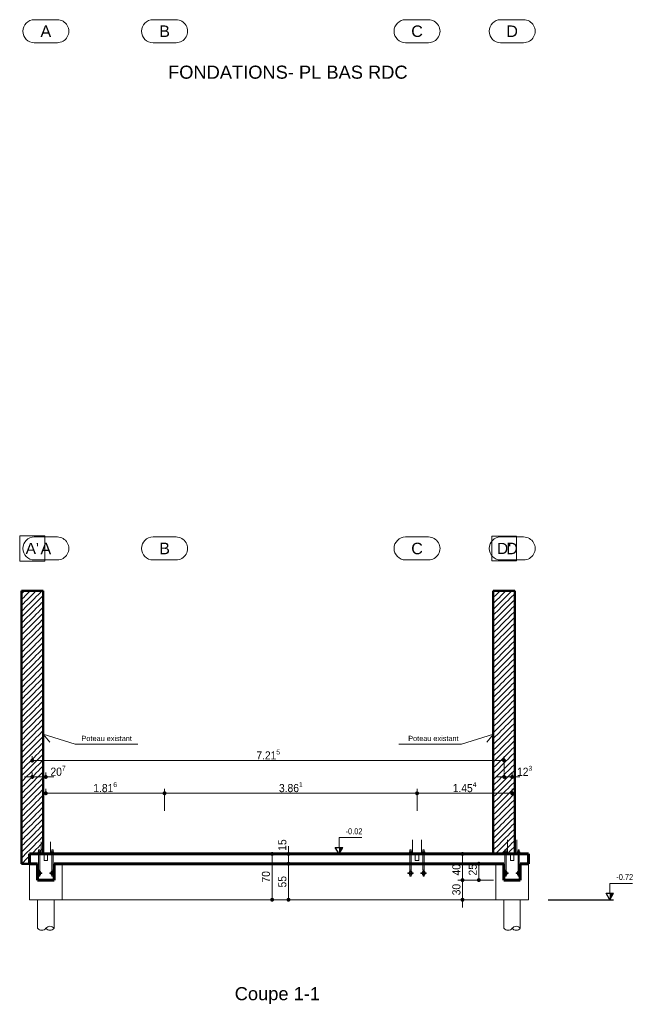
# Model space of a CAD drawing. Header units: metres. Extents: x -72 to 55, y -2 to 35.
# Tile 2 of 8: x -25.52 to -16.13, y -2.32 to 12.73. Entities that reach past the tile are written whole.
import ezdxf
from ezdxf.enums import TextEntityAlignment as Align

# ---------------------------------------------------------------- set-up
doc = ezdxf.new("R2010")
doc.units = ezdxf.units.M
for name, color, linetype in [('FOND. ESCAL. SECOURS . Coupe 1-1', 7, 'Continuous'), ('FOND. ESCAL. SECOURS . Coupe 1-1. Habillage', 7, 'Continuous'), ('FOND. ESCAL. SECOURS . FONDATIONS- PL BAS RDC', 7, 'Continuous')]:
    doc.layers.add(name, color=color, linetype=linetype)
doc.styles.add('Arial', font='arial.ttf')
doc.styles.add('GrCotations', font='arial.ttf', dxfattribs={"width": 0.9})
doc.styles.add('GrTitreDessin', font='swissli.ttf', dxfattribs={"height": 0.2})
doc.styles.add('GrTrame', font='arial.ttf', dxfattribs={"height": 0.17})

msp = doc.modelspace()

# ---------------------------------------------------------------- hatches: boundary and pattern name
at = {"layer": 'FOND. ESCAL. SECOURS . Coupe 1-1', "linetype": 'Continuous', "lineweight": 5}
h = msp.add_hatch(dxfattribs=at)
h.set_pattern_fill('ANSI31', color=252, scale=0.02, style=0)
h.paths.add_polyline_path([(-25.497, -0.17), (-25.493, -0.17), (-25.493, 4), (-25.497, 4)])
h = msp.add_hatch(dxfattribs=at)
h.set_pattern_fill('ANSI31', color=252, scale=0.02, style=0)
h.paths.add_polyline_path([(-25.493, -0.17), (-25.482, -0.17), (-25.482, 4), (-25.493, 4)])
h = msp.add_hatch(dxfattribs=at)
h.set_pattern_fill('ANSI31', color=252, scale=0.02, style=0)
h.paths.add_polyline_path([(-25.482, -0.17), (-25.463, -0.17), (-25.463, 4), (-25.482, 4)])
h = msp.add_hatch(dxfattribs=at)
h.set_pattern_fill('ANSI31', color=252, scale=0.02, style=0)
h.paths.add_polyline_path([(-25.463, -0.17), (-25.439, -0.17), (-25.439, 4), (-25.463, 4)])
h = msp.add_hatch(dxfattribs=at)
h.set_pattern_fill('ANSI31', color=252, scale=0.02, style=0)
h.paths.add_polyline_path([(-25.439, -0.17), (-25.409, -0.17), (-25.409, 4), (-25.439, 4)])
h = msp.add_hatch(dxfattribs=at)
h.set_pattern_fill('ANSI31', color=252, scale=0.02, style=0)
h.paths.add_polyline_path([(-25.409, -0.17), (-25.376, -0.17), (-25.376, 4), (-25.409, 4)])
h = msp.add_hatch(dxfattribs=at)
h.set_pattern_fill('ANSI31', color=252, scale=0.02, style=0)
h.paths.add_polyline_path([(-25.341, -0.02), (-25.341, 4), (-25.376, 4), (-25.376, -0.17), (-25.375, -0.17), (-25.375, -0.02)])
h = msp.add_hatch(dxfattribs=at)
h.set_pattern_fill('ANSI31', color=252, scale=0.02, style=0)
h.paths.add_polyline_path([(-25.305, -0.02), (-25.305, 4), (-25.341, 4), (-25.341, -0.02)])
h = msp.add_hatch(dxfattribs=at)
h.set_pattern_fill('ANSI31', color=252, scale=0.02, style=0)
h.paths.add_polyline_path([(-25.271, -0.02), (-25.271, 4), (-25.305, 4), (-25.305, -0.02)])
h = msp.add_hatch(dxfattribs=at)
h.set_pattern_fill('ANSI31', color=252, scale=0.02, style=0)
h.paths.add_polyline_path([(-25.271, -0.02), (-25.239, -0.02), (-25.239, 4), (-25.271, 4)])
h = msp.add_hatch(dxfattribs=at)
h.set_pattern_fill('ANSI31', color=252, scale=0.02, style=0)
h.paths.add_polyline_path([(-25.212, -0.02), (-25.212, 4), (-25.239, 4), (-25.239, -0.02)])
h = msp.add_hatch(dxfattribs=at)
h.set_pattern_fill('ANSI31', color=252, scale=0.02, style=0)
h.paths.add_polyline_path([(-25.19, -0.02), (-25.19, 4), (-25.212, 4), (-25.212, -0.02)])
h = msp.add_hatch(dxfattribs=at)
h.set_pattern_fill('ANSI31', color=252, scale=0.02, style=0)
h.paths.add_polyline_path([(-25.175, -0.02), (-25.175, 4), (-25.19, 4), (-25.19, -0.02)])
h = msp.add_hatch(dxfattribs=at)
h.set_pattern_fill('ANSI31', color=252, scale=0.02, style=0)
h.paths.add_polyline_path([(-25.168, -0.02), (-25.168, 4), (-25.175, 4), (-25.175, -0.02)])
h = msp.add_hatch(dxfattribs=at)
h.set_pattern_fill('ANSI31', color=252, scale=0.02, style=0)
h.paths.add_polyline_path([(-18.278, -0.02), (-18.278, 4), (-18.282, 4), (-18.282, -0.02)])
h = msp.add_hatch(dxfattribs=at)
h.set_pattern_fill('ANSI31', color=252, scale=0.02, style=0)
h.paths.add_polyline_path([(-18.267, -0.02), (-18.267, 4), (-18.278, 4), (-18.278, -0.02)])
h = msp.add_hatch(dxfattribs=at)
h.set_pattern_fill('ANSI31', color=252, scale=0.02, style=0)
h.paths.add_polyline_path([(-18.248, -0.02), (-18.248, 4), (-18.267, 4), (-18.267, -0.02)])
h = msp.add_hatch(dxfattribs=at)
h.set_pattern_fill('ANSI31', color=252, scale=0.02, style=0)
h.paths.add_polyline_path([(-18.248, -0.02), (-18.224, -0.02), (-18.224, 4), (-18.248, 4)])
h = msp.add_hatch(dxfattribs=at)
h.set_pattern_fill('ANSI31', color=252, scale=0.02, style=0)
h.paths.add_polyline_path([(-18.194, -0.02), (-18.194, 4), (-18.224, 4), (-18.224, -0.02)])
h = msp.add_hatch(dxfattribs=at)
h.set_pattern_fill('ANSI31', color=252, scale=0.02, style=0)
h.paths.add_polyline_path([(-18.161, -0.02), (-18.161, 4), (-18.194, 4), (-18.194, -0.02)])
h = msp.add_hatch(dxfattribs=at)
h.set_pattern_fill('ANSI31', color=252, scale=0.02, style=0)
h.paths.add_polyline_path([(-18.126, -0.02), (-18.126, 4), (-18.161, 4), (-18.161, -0.02)])
h = msp.add_hatch(dxfattribs=at)
h.set_pattern_fill('ANSI31', color=252, scale=0.02, style=0)
h.paths.add_polyline_path([(-18.09, -0.02), (-18.09, 4), (-18.126, 4), (-18.126, -0.02)])
h = msp.add_hatch(dxfattribs=at)
h.set_pattern_fill('ANSI31', color=252, scale=0.02, style=0)
h.paths.add_polyline_path([(-18.056, -0.02), (-18.056, 4), (-18.09, 4), (-18.09, -0.02)])
h = msp.add_hatch(dxfattribs=at)
h.set_pattern_fill('ANSI31', color=252, scale=0.02, style=0)
h.paths.add_polyline_path([(-18.024, -0.02), (-18.024, 4), (-18.056, 4), (-18.056, -0.02)])
h = msp.add_hatch(dxfattribs=at)
h.set_pattern_fill('ANSI31', color=252, scale=0.02, style=0)
h.paths.add_polyline_path([(-17.997, -0.02), (-17.997, 4), (-18.024, 4), (-18.024, -0.02)])
h = msp.add_hatch(dxfattribs=at)
h.set_pattern_fill('ANSI31', color=252, scale=0.02, style=0)
h.paths.add_polyline_path([(-17.975, -0.02), (-17.975, 4), (-17.997, 4), (-17.997, -0.02)])
h = msp.add_hatch(dxfattribs=at)
h.set_pattern_fill('ANSI31', color=252, scale=0.02, style=0)
h.paths.add_polyline_path([(-17.96, -0.02), (-17.96, 4), (-17.975, 4), (-17.975, -0.02)])
h = msp.add_hatch(dxfattribs=at)
h.set_pattern_fill('ANSI31', color=252, scale=0.02, style=0)
h.paths.add_polyline_path([(-17.953, -0.02), (-17.953, 4), (-17.96, 4), (-17.96, -0.02)])

# ---------------------------------------------------------------- linework, layer by layer
at = {"layer": 'FOND. ESCAL. SECOURS . Coupe 1-1', "color": 6, "linetype": 'Continuous', "lineweight": 18}
for p, q in [((-25.525, 4.457), (-25.525, 4.843)), ((-25.525, 4.843), (-25.139, 4.843)), ((-25.301, 4.826), (-24.949, 4.826)), ((-25.139, 4.843), (-25.139, 4.457)), ((-23.485, 4.826), (-23.133, 4.826)), ((-19.624, 4.826), (-19.272, 4.826)), ((-18.304, 4.463), (-18.304, 4.837)), ((-18.304, 4.837), (-17.929, 4.837)), ((-18.17, 4.826), (-17.818, 4.826)), ((-17.929, 4.837), (-17.929, 4.463)), ((-25.139, 4.457), (-25.525, 4.457)), ((-25.301, 4.474), (-24.949, 4.474)), ((-23.485, 4.474), (-23.133, 4.474)), ((-19.624, 4.474), (-19.272, 4.474)), ((-17.929, 4.463), (-18.304, 4.463)), ((-18.17, 4.474), (-17.818, 4.474))]:
    msp.add_line(p, q, dxfattribs=at)
at = {"layer": 'FOND. ESCAL. SECOURS . Coupe 1-1', "color": 252, "linetype": 'Continuous', "lineweight": 50}
for p, q in [((-25.168, 4), (-25.497, 4)), ((-25.497, 4), (-25.497, -0.17)), ((-25.168, -0.02), (-25.168, 4)), ((-17.953, 4), (-18.282, 4)), ((-18.282, 4), (-18.282, -0.02)), ((-17.953, -0.02), (-17.953, 4)), ((-25.497, -0.17), (-25.375, -0.17))]:
    msp.add_line(p, q, dxfattribs=at)
at = {"layer": 'FOND. ESCAL. SECOURS . Coupe 1-1', "color": 42, "linetype": 'Continuous', "lineweight": 18}
for p, q in [((-25.332, 1.407), (-25.332, 1.477)), ((-18.117, 1.234), (-18.117, 1.477)), ((-25.332, 1.157), (-25.332, 1.227)), ((-25.125, 1.157), (-25.125, 1.227)), ((-18.117, 1.157), (-18.117, 1.227)), ((-17.994, 1.157), (-17.994, 1.227)), ((-25.125, 0.907), (-25.125, 0.977)), ((-23.309, 0.637), (-23.309, 0.977)), ((-23.309, 0.637), (-23.309, 0.977)), ((-19.448, 0.637), (-19.448, 0.977)), ((-19.448, 0.637), (-19.448, 0.977)), ((-17.994, 0.907), (-17.994, 0.977)), ((-21.394, -0.02), (-21.734, -0.02)), ((-21.342, -0.02), (-21.484, -0.02)), ((-18.681, -0.02), (-18.823, -0.02)), ((-21.342, -0.17), (-21.484, -0.17)), ((-21.342, -0.17), (-21.484, -0.17)), ((-18.431, -0.17), (-18.573, -0.17)), ((-18.531, -0.42), (-18.823, -0.42)), ((-18.531, -0.42), (-18.823, -0.42)), ((-18.281, -0.42), (-18.573, -0.42)), ((-21.592, -0.72), (-21.734, -0.72)), ((-21.342, -0.72), (-21.484, -0.72)), ((-18.681, -0.72), (-18.823, -0.72))]:
    msp.add_line(p, q, dxfattribs=at)
at = {"layer": 'FOND. ESCAL. SECOURS . Coupe 1-1', "color": 40, "linetype": 'Continuous', "lineweight": 18}
for p, q in [((-25.302, 1.407), (-25.272, 1.407)), ((-25.272, 1.407), (-18.177, 1.407)), ((-18.147, 1.407), (-18.177, 1.407)), ((-25.392, 1.157), (-25.452, 1.157)), ((-25.362, 1.157), (-25.392, 1.157)), ((-25.332, 1.157), (-25.125, 1.157)), ((-25.095, 1.157), (-25.065, 1.157)), ((-25.065, 1.157), (-25.005, 1.157)), ((-18.177, 1.157), (-18.237, 1.157)), ((-18.147, 1.157), (-18.177, 1.157)), ((-18.117, 1.157), (-17.994, 1.157)), ((-17.964, 1.157), (-17.934, 1.157)), ((-17.934, 1.157), (-17.874, 1.157)), ((-25.095, 0.907), (-25.065, 0.907)), ((-23.369, 0.907), (-25.065, 0.907)), ((-23.339, 0.907), (-23.369, 0.907)), ((-23.279, 0.907), (-23.249, 0.907)), ((-23.249, 0.907), (-19.508, 0.907)), ((-19.478, 0.907), (-19.508, 0.907)), ((-19.418, 0.907), (-19.388, 0.907)), ((-18.054, 0.907), (-19.388, 0.907)), ((-18.024, 0.907), (-18.054, 0.907)), ((-21.414, 0.04), (-21.414, 0.1)), ((-21.414, 0.01), (-21.414, 0.04)), ((-21.664, -0.05), (-21.664, -0.08)), ((-21.664, -0.08), (-21.664, -0.66)), ((-21.414, -0.17), (-21.414, -0.02)), ((-18.753, -0.05), (-18.753, -0.08)), ((-18.753, -0.36), (-18.753, -0.08)), ((-21.414, -0.2), (-21.414, -0.23)), ((-21.414, -0.2), (-21.414, -0.23)), ((-21.414, -0.23), (-21.414, -0.66)), ((-21.414, -0.23), (-21.414, -0.29)), ((-18.753, -0.36), (-18.753, -0.3)), ((-18.503, -0.2), (-18.503, -0.23)), ((-18.503, -0.36), (-18.503, -0.23)), ((-18.753, -0.39), (-18.753, -0.36)), ((-18.753, -0.39), (-18.753, -0.36)), ((-18.753, -0.42), (-18.753, -0.72)), ((-18.503, -0.39), (-18.503, -0.36)), ((-21.664, -0.69), (-21.664, -0.66)), ((-21.414, -0.69), (-21.414, -0.66)), ((-18.753, -0.75), (-18.753, -0.78)), ((-18.753, -0.78), (-18.753, -0.84))]:
    msp.add_line(p, q, dxfattribs=at)
at = {"layer": 'FOND. ESCAL. SECOURS . Coupe 1-1', "color": 136, "linetype": 'Continuous', "lineweight": 0}
for p, q in [((-25.195, -0.008), (-25.195, 0.165)), ((-25.055, -0.008), (-25.055, 0.165)), ((-19.518, -0.009), (-19.518, 0.195)), ((-19.378, -0.009), (-19.378, 0.196)), ((-18.064, -0.009), (-18.064, 0.196)), ((-17.924, -0.009), (-17.924, 0.198)), ((-25.242, -0.008), (-25.242, 0.012)), ((-25.242, 0.012), (-25.208, 0.012)), ((-25.235, 0.042), (-25.215, 0.042)), ((-25.235, 0.012), (-25.235, 0.042)), ((-25.233, -0.008), (-25.233, 0.012)), ((-25.216, -0.008), (-25.216, 0.012)), ((-25.215, 0.012), (-25.215, 0.042)), ((-25.208, -0.008), (-25.208, 0.012)), ((-25.042, -0.008), (-25.042, 0.012)), ((-25.008, 0.012), (-25.042, 0.012)), ((-25.035, 0.042), (-25.015, 0.042)), ((-25.035, 0.012), (-25.035, 0.042)), ((-25.033, -0.008), (-25.033, 0.012)), ((-25.016, -0.008), (-25.016, 0.012)), ((-25.015, 0.012), (-25.015, 0.042)), ((-25.008, -0.008), (-25.008, 0.012)), ((-19.565, -0.009), (-19.565, 0.011)), ((-19.565, 0.011), (-19.53, 0.011)), ((-19.538, 0.041), (-19.558, 0.041)), ((-19.558, 0.011), (-19.558, 0.041)), ((-19.556, -0.009), (-19.556, 0.011)), ((-19.539, -0.009), (-19.539, 0.011)), ((-19.538, 0.011), (-19.538, 0.041)), ((-19.53, -0.009), (-19.53, 0.011)), ((-19.365, -0.009), (-19.365, 0.011)), ((-19.365, 0.011), (-19.33, 0.011)), ((-19.338, 0.041), (-19.358, 0.041)), ((-19.358, 0.011), (-19.358, 0.041)), ((-19.356, -0.009), (-19.356, 0.011)), ((-19.339, -0.009), (-19.339, 0.011)), ((-19.338, 0.011), (-19.338, 0.041)), ((-19.33, -0.009), (-19.33, 0.011)), ((-18.111, -0.009), (-18.111, 0.011)), ((-18.111, 0.011), (-18.077, 0.011)), ((-18.084, 0.041), (-18.104, 0.041)), ((-18.104, 0.011), (-18.104, 0.041)), ((-18.103, -0.009), (-18.103, 0.011)), ((-18.085, -0.009), (-18.085, 0.011)), ((-18.084, 0.011), (-18.084, 0.041)), ((-18.077, -0.009), (-18.077, 0.011)), ((-17.911, -0.009), (-17.911, 0.011)), ((-17.911, 0.011), (-17.877, 0.011)), ((-17.884, 0.041), (-17.904, 0.041)), ((-17.904, 0.011), (-17.904, 0.041)), ((-17.903, -0.009), (-17.903, 0.011)), ((-17.885, -0.009), (-17.885, 0.011)), ((-17.884, 0.011), (-17.884, 0.041)), ((-17.877, -0.009), (-17.877, 0.011)), ((-25.26, -0.02), (-25.26, -0.008)), ((-25.26, -0.008), (-24.99, -0.008)), ((-24.99, -0.02), (-25.26, -0.02)), ((-25.235, -0.268), (-25.235, -0.02)), ((-25.215, -0.268), (-25.215, -0.02)), ((-25.152, -0.12), (-25.152, -0.02)), ((-25.152, -0.12), (-25.097, -0.12)), ((-25.097, -0.12), (-25.097, -0.02)), ((-25.035, -0.268), (-25.035, -0.02)), ((-25.015, -0.268), (-25.015, -0.02)), ((-24.99, -0.008), (-24.99, -0.02)), ((-19.583, -0.021), (-19.583, -0.009)), ((-19.583, -0.009), (-19.313, -0.009)), ((-19.313, -0.021), (-19.583, -0.021)), ((-19.558, -0.269), (-19.558, -0.021)), ((-19.538, -0.269), (-19.538, -0.021)), ((-19.475, -0.121), (-19.475, -0.021)), ((-19.475, -0.121), (-19.42, -0.121)), ((-19.42, -0.121), (-19.42, -0.021)), ((-19.358, -0.269), (-19.358, -0.021)), ((-19.338, -0.269), (-19.338, -0.021)), ((-19.313, -0.009), (-19.313, -0.021)), ((-18.129, -0.021), (-18.129, -0.009)), ((-18.129, -0.009), (-17.859, -0.009)), ((-17.859, -0.021), (-18.129, -0.021)), ((-18.104, -0.269), (-18.104, -0.021)), ((-18.084, -0.269), (-18.084, -0.021)), ((-18.021, -0.121), (-18.021, -0.021)), ((-18.021, -0.121), (-17.966, -0.121)), ((-17.966, -0.121), (-17.966, -0.021)), ((-17.904, -0.269), (-17.904, -0.021)), ((-17.884, -0.269), (-17.884, -0.021)), ((-17.859, -0.009), (-17.859, -0.021)), ((-25.242, -0.308), (-25.242, -0.288)), ((-25.242, -0.288), (-25.208, -0.288)), ((-25.235, -0.268), (-25.215, -0.268)), ((-25.234, -0.288), (-25.234, -0.268)), ((-25.233, -0.308), (-25.233, -0.288)), ((-25.216, -0.308), (-25.216, -0.288)), ((-25.215, -0.288), (-25.215, -0.268)), ((-25.208, -0.308), (-25.208, -0.288)), ((-25.042, -0.308), (-25.042, -0.288)), ((-25.008, -0.288), (-25.042, -0.288)), ((-25.035, -0.268), (-25.015, -0.268)), ((-25.034, -0.288), (-25.034, -0.268)), ((-25.033, -0.308), (-25.033, -0.288)), ((-25.016, -0.308), (-25.016, -0.288)), ((-25.015, -0.288), (-25.015, -0.268)), ((-25.008, -0.308), (-25.008, -0.288)), ((-19.565, -0.309), (-19.565, -0.289)), ((-19.565, -0.289), (-19.53, -0.289)), ((-19.538, -0.269), (-19.558, -0.269)), ((-19.557, -0.289), (-19.557, -0.269)), ((-19.556, -0.309), (-19.556, -0.289)), ((-19.539, -0.309), (-19.539, -0.289)), ((-19.538, -0.289), (-19.538, -0.269)), ((-19.53, -0.309), (-19.53, -0.289)), ((-19.365, -0.309), (-19.365, -0.289)), ((-19.365, -0.289), (-19.33, -0.289)), ((-19.338, -0.269), (-19.358, -0.269)), ((-19.357, -0.289), (-19.357, -0.269)), ((-19.356, -0.309), (-19.356, -0.289)), ((-19.339, -0.309), (-19.339, -0.289)), ((-19.338, -0.289), (-19.338, -0.269)), ((-19.33, -0.309), (-19.33, -0.289)), ((-18.111, -0.309), (-18.111, -0.289)), ((-18.111, -0.289), (-18.077, -0.289)), ((-18.084, -0.269), (-18.104, -0.269)), ((-18.103, -0.289), (-18.103, -0.269)), ((-18.103, -0.309), (-18.103, -0.289)), ((-18.085, -0.309), (-18.085, -0.289)), ((-18.084, -0.289), (-18.084, -0.269)), ((-18.077, -0.309), (-18.077, -0.289)), ((-17.911, -0.309), (-17.911, -0.289)), ((-17.911, -0.289), (-17.877, -0.289)), ((-17.884, -0.269), (-17.904, -0.269)), ((-17.903, -0.289), (-17.903, -0.269)), ((-17.903, -0.309), (-17.903, -0.289)), ((-17.885, -0.309), (-17.885, -0.289)), ((-17.884, -0.289), (-17.884, -0.269)), ((-17.877, -0.309), (-17.877, -0.289)), ((-25.265, -0.308), (-25.185, -0.308)), ((-25.265, -0.318), (-25.265, -0.308)), ((-25.185, -0.318), (-25.265, -0.318)), ((-25.242, -0.338), (-25.242, -0.318)), ((-25.242, -0.338), (-25.208, -0.338)), ((-25.234, -0.358), (-25.234, -0.338)), ((-25.234, -0.358), (-25.215, -0.358)), ((-25.233, -0.338), (-25.233, -0.318)), ((-25.216, -0.338), (-25.216, -0.318)), ((-25.215, -0.358), (-25.215, -0.338)), ((-25.208, -0.338), (-25.208, -0.318)), ((-25.185, -0.308), (-25.185, -0.318)), ((-25.065, -0.308), (-24.985, -0.308)), ((-25.065, -0.318), (-25.065, -0.308)), ((-24.985, -0.318), (-25.065, -0.318)), ((-25.042, -0.338), (-25.042, -0.318)), ((-25.042, -0.338), (-25.008, -0.338)), ((-25.034, -0.358), (-25.034, -0.338)), ((-25.034, -0.358), (-25.015, -0.358)), ((-25.033, -0.338), (-25.033, -0.318)), ((-25.016, -0.338), (-25.016, -0.318)), ((-25.015, -0.358), (-25.015, -0.338)), ((-25.008, -0.338), (-25.008, -0.318)), ((-24.985, -0.308), (-24.985, -0.318)), ((-19.588, -0.309), (-19.508, -0.309)), ((-19.588, -0.319), (-19.588, -0.309)), ((-19.508, -0.319), (-19.588, -0.319)), ((-19.565, -0.339), (-19.565, -0.319)), ((-19.565, -0.339), (-19.53, -0.339)), ((-19.557, -0.359), (-19.557, -0.339)), ((-19.538, -0.359), (-19.557, -0.359)), ((-19.556, -0.339), (-19.556, -0.319)), ((-19.539, -0.339), (-19.539, -0.319)), ((-19.538, -0.359), (-19.538, -0.339)), ((-19.53, -0.339), (-19.53, -0.319)), ((-19.508, -0.309), (-19.508, -0.319)), ((-19.388, -0.309), (-19.308, -0.309)), ((-19.388, -0.319), (-19.388, -0.309)), ((-19.308, -0.319), (-19.388, -0.319)), ((-19.365, -0.339), (-19.365, -0.319)), ((-19.33, -0.339), (-19.365, -0.339)), ((-19.357, -0.359), (-19.357, -0.339)), ((-19.338, -0.359), (-19.357, -0.359)), ((-19.356, -0.339), (-19.356, -0.319)), ((-19.339, -0.339), (-19.339, -0.319)), ((-19.338, -0.359), (-19.338, -0.339)), ((-19.33, -0.339), (-19.33, -0.319)), ((-19.308, -0.309), (-19.308, -0.319)), ((-18.134, -0.309), (-18.054, -0.309)), ((-18.134, -0.319), (-18.134, -0.309)), ((-18.054, -0.319), (-18.134, -0.319)), ((-18.111, -0.339), (-18.111, -0.319)), ((-18.111, -0.339), (-18.077, -0.339)), ((-18.103, -0.339), (-18.103, -0.319)), ((-18.103, -0.359), (-18.103, -0.339)), ((-18.084, -0.359), (-18.103, -0.359)), ((-18.085, -0.339), (-18.085, -0.319)), ((-18.084, -0.359), (-18.084, -0.339)), ((-18.077, -0.339), (-18.077, -0.319)), ((-18.054, -0.309), (-18.054, -0.319)), ((-17.934, -0.309), (-17.854, -0.309)), ((-17.934, -0.319), (-17.934, -0.309)), ((-17.854, -0.319), (-17.934, -0.319)), ((-17.911, -0.339), (-17.911, -0.319)), ((-17.877, -0.339), (-17.911, -0.339)), ((-17.903, -0.339), (-17.903, -0.319)), ((-17.903, -0.359), (-17.903, -0.339)), ((-17.884, -0.359), (-17.903, -0.359)), ((-17.885, -0.339), (-17.885, -0.319)), ((-17.884, -0.359), (-17.884, -0.339)), ((-17.877, -0.339), (-17.877, -0.319)), ((-17.854, -0.309), (-17.854, -0.319))]:
    msp.add_line(p, q, dxfattribs=at)
at = {"layer": 'FOND. ESCAL. SECOURS . Coupe 1-1', "color": 7, "linetype": 'Continuous', "lineweight": -3}
for p, q in [((-20.698, 0.08), (-20.585, 0.08)), ((-20.641, -0.02), (-20.698, 0.08)), ((-20.641, -0.02), (-20.585, 0.08)), ((-21.585, -0.02), (-20.585, -0.02)), ((-17.444, -0.72), (-16.444, -0.72)), ((-16.557, -0.62), (-16.444, -0.62)), ((-16.501, -0.72), (-16.557, -0.62)), ((-16.501, -0.72), (-16.444, -0.62))]:
    msp.add_line(p, q, dxfattribs=at)
at = {"layer": 'FOND. ESCAL. SECOURS . Coupe 1-1', "color": 30, "linetype": 'Continuous', "lineweight": 60}
for p, q in [((-25.375, -0.02), (-25.375, -0.17)), ((-25.25, -0.02), (-25.375, -0.02)), ((-18.119, -0.02), (-25, -0.02)), ((-17.744, -0.02), (-17.869, -0.02)), ((-17.744, -0.17), (-17.744, -0.02)), ((-25.375, -0.17), (-25.25, -0.17)), ((-25, -0.17), (-18.119, -0.17)), ((-17.869, -0.17), (-17.744, -0.17))]:
    msp.add_line(p, q, dxfattribs=at)
at = {"layer": 'FOND. ESCAL. SECOURS . Coupe 1-1', "color": 2, "linetype": 'Continuous', "lineweight": 60}
for p, q in [((-25, -0.02), (-25.25, -0.02)), ((-17.869, -0.02), (-18.119, -0.02)), ((-25.25, -0.17), (-25.25, -0.42)), ((-25, -0.42), (-25, -0.17)), ((-18.119, -0.17), (-18.119, -0.42)), ((-17.869, -0.42), (-17.869, -0.17)), ((-25.25, -0.42), (-25, -0.42)), ((-18.119, -0.42), (-17.869, -0.42))]:
    msp.add_line(p, q, dxfattribs=at)
at = {"layer": 'FOND. ESCAL. SECOURS . Coupe 1-1', "color": 6, "linetype": 'Continuous', "lineweight": 20}
for p, q in [((-25.375, -0.17), (-25.375, -0.72)), ((-24.875, -0.72), (-24.875, -0.17)), ((-18.244, -0.17), (-18.244, -0.72)), ((-17.744, -0.72), (-17.744, -0.17)), ((-25.375, -0.72), (-24.875, -0.72)), ((-18.244, -0.72), (-17.744, -0.72))]:
    msp.add_line(p, q, dxfattribs=at)
at = {"layer": 'FOND. ESCAL. SECOURS . Coupe 1-1', "color": 140, "linetype": 'Continuous', "lineweight": 20}
for p, q in [((-25.25, -0.72), (-25.25, -1.1)), ((-25, -1.1), (-25, -0.72)), ((-18.119, -0.72), (-18.119, -1.1)), ((-17.869, -1.1), (-17.869, -0.72)), ((-25.25, -1.1), (-25.25, -1.156)), ((-25, -1.156), (-25, -1.1)), ((-18.119, -1.1), (-18.119, -1.156)), ((-17.869, -1.156), (-17.869, -1.1))]:
    msp.add_line(p, q, dxfattribs=at)
at = {"layer": 'FOND. ESCAL. SECOURS . Coupe 1-1', "color": 2, "linetype": 'Continuous', "lineweight": 20}
msp.add_line((-24.875, -0.72), (-18.244, -0.72), dxfattribs=at)
at = {"layer": 'FOND. ESCAL. SECOURS . Coupe 1-1', "color": 252, "linetype": 'Continuous', "lineweight": 5}
for points in [[(-23.717, 1.657), (-24.677, 1.657), (-25.168, 1.81), (-25.062, 1.688)], [(-19.728, 1.657), (-18.768, 1.657), (-18.277, 1.81), (-18.383, 1.688)]]:
    msp.add_lwpolyline(points, dxfattribs=at)
at = {"layer": 'FOND. ESCAL. SECOURS . Coupe 1-1', "color": 40, "linetype": 'Continuous', "lineweight": -3, "const_width": 0.03}
for points in [[(-25.317, 1.407, 1), (-25.347, 1.407, 1)], [(-18.132, 1.407, 1), (-18.102, 1.407, 1)], [(-25.347, 1.157, 1), (-25.317, 1.157, 1)], [(-25.11, 1.157, 1), (-25.14, 1.157, 1)], [(-18.132, 1.157, 1), (-18.102, 1.157, 1)], [(-17.979, 1.157, 1), (-18.009, 1.157, 1)], [(-25.11, 0.907, 1), (-25.14, 0.907, 1)], [(-23.324, 0.907, 1), (-23.294, 0.907, 1)], [(-23.294, 0.907, 1), (-23.324, 0.907, 1)], [(-19.463, 0.907, 1), (-19.433, 0.907, 1)], [(-19.433, 0.907, 1), (-19.463, 0.907, 1)], [(-18.009, 0.907, 1), (-17.979, 0.907, 1)], [(-21.664, -0.035, 1), (-21.664, -0.005, 1)], [(-21.414, -0.005, 1), (-21.414, -0.035, 1)], [(-18.753, -0.035, 1), (-18.753, -0.005, 1)], [(-21.414, -0.185, 1), (-21.414, -0.155, 1)], [(-21.414, -0.185, 1), (-21.414, -0.155, 1)], [(-18.503, -0.185, 1), (-18.503, -0.155, 1)], [(-18.753, -0.405, 1), (-18.753, -0.435, 1)], [(-18.753, -0.405, 1), (-18.753, -0.435, 1)], [(-18.503, -0.405, 1), (-18.503, -0.435, 1)], [(-21.664, -0.705, 1), (-21.664, -0.735, 1)], [(-21.414, -0.705, 1), (-21.414, -0.735, 1)], [(-18.753, -0.735, 1), (-18.753, -0.705, 1)]]:
    msp.add_lwpolyline(points, format="xyb", close=True, dxfattribs=at)
at = {"layer": 'FOND. ESCAL. SECOURS . Coupe 1-1', "color": 7, "linetype": 'Continuous', "lineweight": 5}
for points in [[(-20.641, 0.08), (-20.641, 0.23), (-20.591, 0.23), (-20.293, 0.23)], [(-16.501, -0.62), (-16.501, -0.47), (-16.451, -0.47), (-16.152, -0.47)]]:
    msp.add_lwpolyline(points, dxfattribs=at)
at = {"layer": 'FOND. ESCAL. SECOURS . Coupe 1-1', "color": 6, "linetype": 'Continuous', "lineweight": 18, "extrusion": (0, 0, -1)}
for centre, start_param, end_param in [((-25.301, 4.65), 3.926991, 7.068583), ((-24.949, 4.65), 0.785398, 3.926991), ((-23.485, 4.65), 3.926991, 7.068583), ((-23.133, 4.65), 0.785398, 3.926991), ((-19.624, 4.65), 3.926991, 7.068583), ((-19.272, 4.65), 0.785398, 3.926991), ((-18.17, 4.65), 3.926991, 7.068583), ((-17.818, 4.65), 0.785398, 3.926991)]:
    msp.add_ellipse(centre, major_axis=(-0.124, 0.124), ratio=1, start_param=start_param, end_param=end_param, dxfattribs=at)
at = {"layer": 'FOND. ESCAL. SECOURS . Coupe 1-1', "color": 140, "linetype": 'Continuous', "lineweight": 20}
for centre, major_axis, start_param, end_param in [((-25.187, -1.109), (0.0556, 0.0556), 2.999696, 4.854286), ((-25.062, -1.203), (0.0549, 0.0549), 6.141288, 7.995879), ((-25.062, -1.11), (0.0549, 0.0549), 2.999696, 4.854286), ((-18.056, -1.109), (0.0556, 0.0556), 2.999696, 4.854286), ((-17.931, -1.203), (0.0549, 0.0549), 6.141288, 7.995879), ((-17.931, -1.11), (0.0549, 0.0549), 2.999696, 4.854286)]:
    msp.add_ellipse(centre, major_axis=major_axis, ratio=1, start_param=start_param, end_param=end_param, dxfattribs=at)
at = {"layer": 'FOND. ESCAL. SECOURS . Coupe 1-1', "color": 7, "linetype": 'Continuous', "lineweight": -3}
for points in [[(-20.585, 0.08), (-20.641, -0.02), (-20.641, 0.08)], [(-16.444, -0.62), (-16.501, -0.72), (-16.501, -0.62)]]:
    msp.add_solid(points, dxfattribs=at)
at = {"layer": 'FOND. ESCAL. SECOURS . FONDATIONS- PL BAS RDC', "color": 6, "linetype": 'Continuous', "lineweight": 18}
for p, q in [((-25.301, 12.733), (-24.949, 12.733)), ((-23.485, 12.733), (-23.133, 12.733)), ((-19.624, 12.733), (-19.272, 12.733)), ((-18.17, 12.733), (-17.818, 12.733)), ((-25.301, 12.382), (-24.949, 12.382)), ((-23.485, 12.382), (-23.133, 12.382)), ((-19.624, 12.382), (-19.272, 12.382)), ((-18.17, 12.382), (-17.818, 12.382))]:
    msp.add_line(p, q, dxfattribs=at)
at = {"layer": 'FOND. ESCAL. SECOURS . FONDATIONS- PL BAS RDC', "color": 6, "linetype": 'Continuous', "lineweight": 18, "extrusion": (0, 0, -1)}
for centre, start_param, end_param in [((-25.301, 12.557), 3.926991, 7.068583), ((-24.949, 12.557), 0.785398, 3.926991), ((-23.485, 12.557), 3.926991, 7.068583), ((-23.133, 12.557), 0.785398, 3.926991), ((-19.624, 12.557), 3.926991, 7.068583), ((-19.272, 12.557), 0.785398, 3.926991), ((-18.17, 12.557), 3.926991, 7.068583), ((-17.818, 12.557), 0.785398, 3.926991)]:
    msp.add_ellipse(centre, major_axis=(-0.124, 0.124), ratio=1, start_param=start_param, end_param=end_param, dxfattribs=at)

# ---------------------------------------------------------------- texts
at = {"layer": 'FOND. ESCAL. SECOURS . Coupe 1-1', "color": 5, "linetype": 'Continuous', "lineweight": 5, "style": 'GrTrame'}
for s, height, p in [("A'", 0.17, (-25.332, 4.65)), ('A', 0.176, (-25.125, 4.65)), ('B', 0.176, (-23.309, 4.65)), ('C', 0.176, (-19.448, 4.65)), ("D'", 0.17, (-18.117, 4.65)), ('D', 0.176, (-17.994, 4.65))]:
    msp.add_text(s, height=height, dxfattribs=at).set_placement(p, align=Align.MIDDLE_CENTER)
at = {"layer": 'FOND. ESCAL. SECOURS . Coupe 1-1', "color": 7, "linetype": 'Continuous', "lineweight": 5, "char_height": 0.125, "attachment_point": 5, "style": 'GrCotations'}
for s, insert in [('\\A1;7.21{\\H0.6x;\\S5^ ;}', (-21.724, 1.5)), ('\\A1;20{\\H0.6x;\\S7^ ;}', (-24.938, 1.25)), ('\\A1;12{\\H0.6x;\\S3^ ;}', (-17.803, 1.25)), ('\\A1;1.81{\\H0.6x;\\S6^ ;}', (-24.217, 1)), ('\\A1;3.86{\\H0.6x;\\S1^ ;}', (-21.378, 1)), ('\\A1;1.45{\\H0.6x;\\S4^ ;}', (-18.721, 1))]:
    msp.add_mtext(s, dxfattribs=dict(at, insert=insert))
at = {"layer": 'FOND. ESCAL. SECOURS . Coupe 1-1', "color": 0, "linetype": 'Continuous', "lineweight": 5, "char_height": 0.09, "attachment_point": 7, "style": 'GrCotations'}
for s, insert in [('\\A1;-0.02', (-20.541, 0.28)), ('\\A1;-0.72', (-16.401, -0.42))]:
    msp.add_mtext(s, dxfattribs=dict(at, insert=insert))
at = {"layer": 'FOND. ESCAL. SECOURS . Coupe 1-1', "color": 7, "linetype": 'Continuous', "lineweight": 5, "char_height": 0.125, "attachment_point": 5, "rotation": 90, "style": 'GrCotations'}
for s, insert in [('\\A1;15', (-21.508, 0.116)), ('\\A1;70', (-21.758, -0.37)), ('\\A1;40', (-18.846, -0.262)), ('\\A1;25', (-18.596, -0.262)), ('\\A1;55', (-21.508, -0.445)), ('\\A1;30', (-18.846, -0.565))]:
    msp.add_mtext(s, dxfattribs=dict(at, insert=insert))
at = {"layer": 'FOND. ESCAL. SECOURS . Coupe 1-1', "color": 252, "linetype": 'Continuous', "lineweight": 5, "insert": (-21.584, -2.056), "char_height": 0.2, "attachment_point": 2, "style": 'GrTitreDessin'}
msp.add_mtext('Coupe 1-1', dxfattribs=at)
at = {"layer": 'FOND. ESCAL. SECOURS . Coupe 1-1. Habillage', "color": 252, "linetype": 'Continuous', "lineweight": 5, "style": 'Arial'}
for p in [(-24.579, 1.706), (-19.583, 1.706)]:
    msp.add_text('Poteau existant', height=0.08, dxfattribs=at).set_placement(p)
at = {"layer": 'FOND. ESCAL. SECOURS . FONDATIONS- PL BAS RDC', "color": 5, "linetype": 'Continuous', "lineweight": 5, "style": 'GrTrame'}
for s, p in [('A', (-25.125, 12.557)), ('B', (-23.309, 12.557)), ('C', (-19.448, 12.557)), ('D', (-17.994, 12.557))]:
    msp.add_text(s, height=0.176, dxfattribs=at).set_placement(p, align=Align.MIDDLE_CENTER)
at = {"layer": 'FOND. ESCAL. SECOURS . FONDATIONS- PL BAS RDC', "color": 7, "linetype": 'Continuous', "lineweight": 5, "insert": (-21.424, 12.031), "char_height": 0.2, "attachment_point": 2, "style": 'GrTitreDessin'}
msp.add_mtext('FONDATIONS- PL BAS RDC', dxfattribs=at)

doc.saveas('drawing.dxf')
